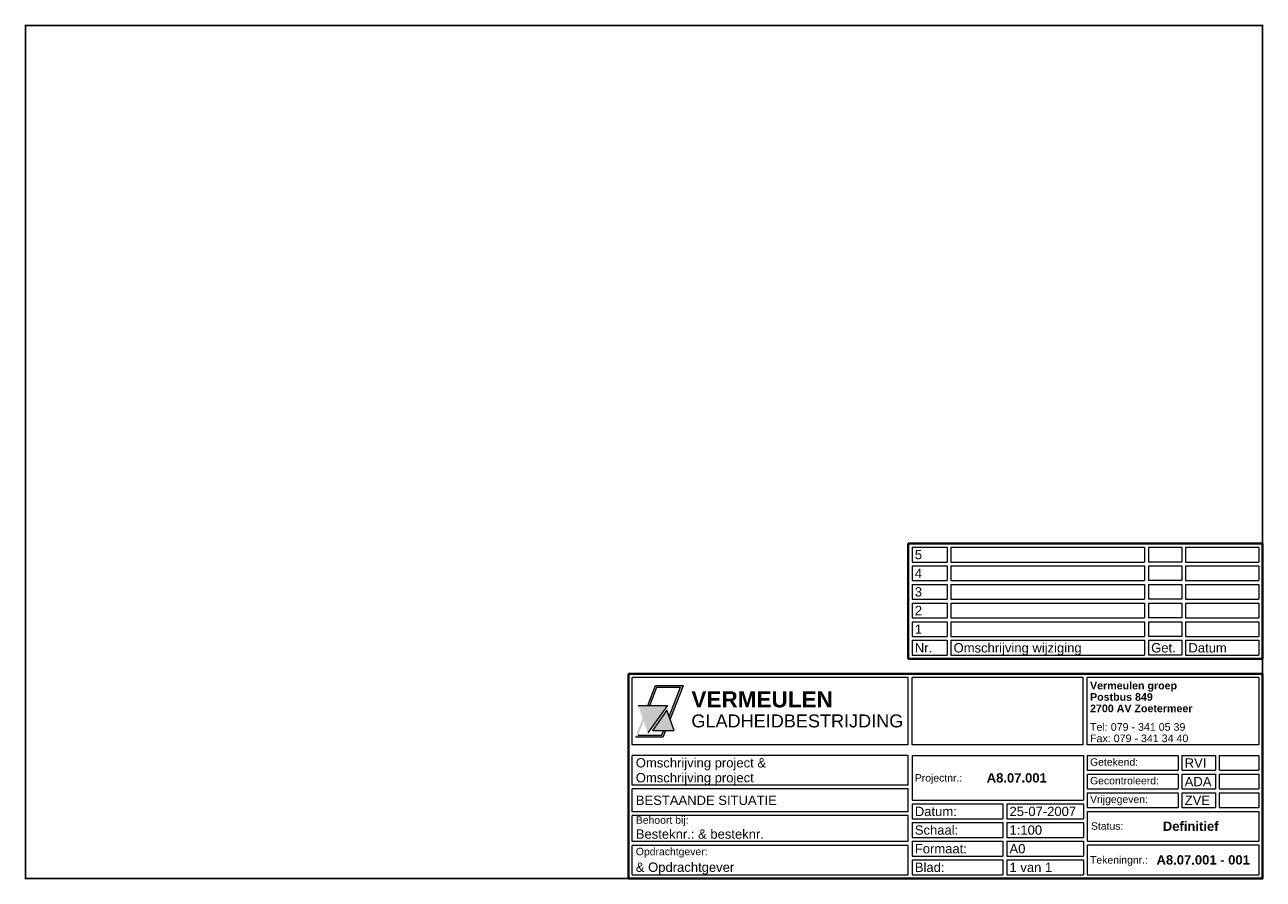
# Paper-space layout 'A3land' of a CAD drawing. Header units: metres. Extents: x 5 to 407, y 5 to 282.
import ezdxf

# ---------------------------------------------------------------- set-up
doc = ezdxf.new("R2010")
doc.units = ezdxf.units.M
doc.layers.get('0').update_dxf_attribs({"lineweight": 0})
doc.layers.add('Kader', color=7, linetype='Continuous', lineweight=0)

# ---------------------------------------------------------------- blocks, each defined once
blk = doc.blocks.new('A$C35255425')
h = blk.add_hatch(color=162)
h.paths.add_polyline_path([(11.47, -9.04), (1.99, -9.04), (5.15, -17.98)])
h.paths.add_polyline_path([(5.08, -9.04), (5.75, -9.04), (8.06, -3.16), (15.73, -3.16), (12.03, -12.66), (12.35, -13.56), (16.65, -2.54), (7.63, -2.54)])
h.paths.add_polyline_path([(1.06, -19.27), (10.12, -19.27), (10.92, -17.22), (10.25, -17.22), (9.69, -18.65), (1.98, -18.65), (3.77, -14.08), (3.45, -13.18)])
blk.add_hatch(color=30).paths.add_polyline_path([(6.61, -17.22), (13.65, -17.22), (11.28, -10.56)])
at = {"layer": 'Kader', "color": 162}
for p, q in [((5.08, -9.04), (7.63, -2.54)), ((5.75, -9.04), (8.06, -3.16)), ((7.63, -2.54), (16.65, -2.54)), ((8.06, -3.16), (15.73, -3.16)), ((12.03, -12.66), (15.73, -3.16)), ((12.35, -13.56), (16.65, -2.54)), ((1.99, -9.04), (11.47, -9.04)), ((11.47, -9.04), (5.15, -17.98)), ((1.07, -19.27), (10.12, -19.27)), ((1.98, -18.65), (9.69, -18.65)), ((9.69, -18.65), (10.25, -17.22)), ((10.12, -19.28), (10.92, -17.22))]:
    blk.add_line(p, q, dxfattribs=at)
at = {"layer": 'Kader', "color": 30}
for p, q in [((11.28, -10.56), (6.61, -17.22)), ((13.65, -17.22), (11.28, -10.56)), ((6.61, -17.22), (13.65, -17.22))]:
    blk.add_line(p, q, dxfattribs=at)
at = {"layer": 'Kader', "color": 162, "insert": (19.25, -4.44), "char_height": 5.2342, "width": 61.4748, "attachment_point": 1}
blk.add_mtext('{\\fArial|b1|i0|c0|p34;VERMEULEN}', dxfattribs=at)
at = {"layer": 'Kader', "color": 30, "insert": (19.25, -11.96), "char_height": 4.2, "width": 61.4748, "attachment_point": 1}
blk.add_mtext('{\\fArial|b0|i0|c0|p34;GLADHEIDBESTRIJDING}', dxfattribs=at)

psp = doc.layouts.new('A3land')

# ---------------------------------------------------------------- linework, layer by layer
at = {"const_width": 0.5}
psp.add_lwpolyline([(5.06, 281.82), (406.53, 281.82), (406.53, 5), (5.06, 5)], close=True, dxfattribs=at)
at = {"layer": 'Kader', "lineweight": 40}
for p, q in [((291.58, 76.24), (291.58, 113.75)), ((291.58, 113.75), (406.53, 113.75)), ((406.53, 76.24), (406.53, 113.75)), ((291.58, 76.24), (406.53, 76.24)), ((200.72, 5), (200.72, 71.4)), ((406.53, 71.4), (200.72, 71.4)), ((406.53, 71.4), (406.53, 5)), ((200.72, 5), (406.53, 5))]:
    psp.add_line(p, q, dxfattribs=at)
at = {"layer": 'Kader'}
for p, q in [((292.79, 112.54), (292.79, 107.7)), ((292.79, 112.54), (304.16, 112.54)), ((304.16, 112.54), (304.16, 107.7)), ((305.37, 112.54), (305.37, 107.7)), ((305.37, 112.54), (368.29, 112.54)), ((368.29, 112.54), (368.29, 107.7)), ((369.5, 112.54), (380.39, 112.54)), ((369.5, 112.54), (369.5, 107.7)), ((380.39, 112.54), (380.39, 107.7)), ((381.6, 112.54), (405.32, 112.54)), ((381.6, 112.54), (381.6, 107.7)), ((381.6, 112.54), (381.6, 107.7)), ((405.32, 112.54), (405.32, 107.7)), ((292.79, 107.7), (304.16, 107.7)), ((292.79, 106.49), (292.79, 101.65)), ((292.79, 106.49), (304.16, 106.49)), ((304.16, 106.49), (304.16, 101.65)), ((305.37, 107.7), (368.29, 107.7)), ((305.37, 106.49), (305.37, 101.65)), ((305.37, 106.49), (368.29, 106.49)), ((368.29, 106.49), (368.29, 101.65)), ((380.39, 107.7), (369.5, 107.7)), ((369.5, 106.49), (380.39, 106.49)), ((369.5, 106.49), (369.5, 101.65)), ((380.39, 106.49), (380.39, 101.65)), ((381.6, 107.7), (405.32, 107.7)), ((381.6, 106.49), (405.32, 106.49)), ((381.6, 106.49), (381.6, 101.65)), ((381.6, 106.49), (381.6, 101.65)), ((405.32, 106.49), (405.32, 101.65)), ((292.79, 101.65), (304.16, 101.65)), ((305.37, 101.65), (368.29, 101.65)), ((380.39, 101.65), (369.5, 101.65)), ((381.6, 101.65), (405.32, 101.65)), ((292.79, 100.44), (292.79, 95.6)), ((292.79, 100.44), (304.16, 100.44)), ((304.16, 100.44), (304.16, 95.6)), ((305.37, 100.44), (305.37, 95.6)), ((305.37, 100.44), (368.29, 100.44)), ((368.29, 100.44), (368.29, 95.6)), ((369.5, 100.44), (380.39, 100.44)), ((369.5, 100.44), (369.5, 95.6)), ((380.39, 100.44), (380.39, 95.6)), ((381.6, 100.44), (405.32, 100.44)), ((381.6, 100.44), (381.6, 95.6)), ((381.6, 100.44), (381.6, 95.6)), ((405.32, 100.44), (405.32, 95.6)), ((292.79, 95.6), (304.16, 95.6)), ((292.79, 94.39), (292.79, 89.55)), ((292.79, 94.39), (304.16, 94.39)), ((304.16, 94.39), (304.16, 89.55)), ((305.37, 95.6), (368.29, 95.6)), ((305.37, 94.39), (305.37, 89.55)), ((305.37, 94.39), (368.29, 94.39)), ((368.29, 94.39), (368.29, 89.55)), ((380.39, 95.6), (369.5, 95.6)), ((369.5, 94.39), (380.39, 94.39)), ((369.5, 94.39), (369.5, 89.55)), ((380.39, 94.39), (380.39, 89.55)), ((381.6, 95.6), (405.32, 95.6)), ((381.6, 94.39), (405.32, 94.39)), ((381.6, 94.39), (381.6, 89.55)), ((381.6, 94.39), (381.6, 89.55)), ((405.32, 94.39), (405.32, 89.55)), ((292.79, 89.55), (304.16, 89.55)), ((305.37, 89.55), (368.29, 89.55)), ((380.39, 89.55), (369.5, 89.55)), ((381.6, 89.55), (405.32, 89.55)), ((292.79, 88.34), (292.79, 83.5)), ((292.79, 88.34), (304.16, 88.34)), ((304.16, 88.34), (304.16, 83.5)), ((305.37, 88.34), (305.37, 83.5)), ((305.37, 88.34), (368.29, 88.34)), ((368.29, 88.34), (368.29, 83.5)), ((369.5, 88.34), (380.39, 88.34)), ((369.5, 88.34), (369.5, 83.5)), ((380.39, 88.34), (380.39, 83.5)), ((381.6, 88.34), (405.32, 88.34)), ((381.6, 88.34), (381.6, 83.5)), ((381.6, 88.34), (381.6, 83.5)), ((405.32, 88.34), (405.32, 83.5)), ((292.79, 83.5), (304.16, 83.5)), ((292.79, 82.29), (292.79, 77.45)), ((292.79, 82.29), (304.16, 82.29)), ((304.16, 82.29), (304.16, 77.45)), ((305.37, 83.5), (368.29, 83.5)), ((305.37, 82.29), (305.37, 77.45)), ((305.37, 82.29), (368.29, 82.29)), ((368.29, 82.29), (368.29, 77.45)), ((380.39, 83.5), (369.5, 83.5)), ((369.5, 82.29), (380.39, 82.29)), ((369.5, 82.29), (369.5, 77.45)), ((380.39, 82.29), (380.39, 77.45)), ((381.6, 83.5), (405.32, 83.5)), ((381.6, 82.29), (405.32, 82.29)), ((381.6, 82.29), (381.6, 77.45)), ((381.6, 82.29), (381.6, 77.45)), ((405.32, 82.29), (405.32, 77.45)), ((292.79, 77.45), (304.16, 77.45)), ((305.37, 77.45), (368.29, 77.45)), ((380.39, 77.45), (369.5, 77.45)), ((381.6, 77.45), (405.32, 77.45)), ((201.93, 48.41), (201.93, 70.19)), ((291.58, 70.19), (201.93, 70.19)), ((291.58, 48.41), (291.58, 70.19)), ((348.35, 70.19), (292.79, 70.19)), ((292.79, 48.41), (292.79, 70.19)), ((348.35, 48.41), (348.35, 70.19)), ((405.32, 70.19), (349.66, 70.19)), ((349.66, 48.41), (349.66, 70.19)), ((405.32, 70.19), (405.32, 48.41)), ((291.58, 48.41), (201.93, 48.41)), ((348.35, 48.41), (292.79, 48.41)), ((405.32, 48.41), (349.66, 48.41)), ((201.93, 35.25), (201.93, 44.93)), ((291.58, 44.93), (201.93, 44.93)), ((291.58, 35.25), (291.58, 44.93)), ((292.79, 44.93), (292.79, 30.41)), ((292.79, 44.93), (348.45, 44.93)), ((348.45, 44.93), (348.45, 30.41)), ((349.66, 44.93), (349.66, 40.09)), ((349.66, 44.93), (379.18, 44.93)), ((379.18, 44.93), (379.18, 40.09)), ((380.39, 44.93), (391.28, 44.93)), ((380.39, 44.93), (380.39, 40.09)), ((391.28, 44.93), (391.28, 40.09)), ((392.49, 44.93), (405.32, 44.93)), ((392.49, 44.93), (392.49, 40.09)), ((405.32, 44.93), (405.32, 40.09)), ((349.66, 40.09), (379.18, 40.09)), ((349.66, 38.88), (349.66, 34.04)), ((349.66, 38.88), (379.18, 38.88)), ((379.18, 38.88), (379.18, 34.04)), ((380.39, 40.09), (391.28, 40.09)), ((380.39, 38.88), (391.28, 38.88)), ((380.39, 38.88), (380.39, 34.04)), ((391.28, 38.88), (391.28, 34.04)), ((392.49, 40.09), (405.32, 40.09)), ((392.49, 38.88), (405.32, 38.88)), ((392.49, 38.88), (392.49, 34.04)), ((405.32, 38.88), (405.32, 34.04)), ((291.58, 35.25), (201.93, 35.25)), ((201.93, 26.63), (201.93, 34.04)), ((291.58, 34.04), (201.93, 34.04)), ((291.58, 26.63), (291.58, 34.04)), ((349.66, 34.04), (379.18, 34.04)), ((349.66, 32.83), (349.66, 27.99)), ((349.66, 32.83), (379.18, 32.83)), ((379.18, 32.83), (379.18, 27.99)), ((380.39, 34.04), (391.28, 34.04)), ((380.39, 32.83), (391.28, 32.83)), ((380.39, 32.83), (380.39, 27.99)), ((391.28, 32.83), (391.28, 27.99)), ((392.49, 34.04), (405.32, 34.04)), ((392.49, 32.83), (405.32, 32.83)), ((392.49, 32.83), (392.49, 27.99)), ((405.32, 32.83), (405.32, 27.99)), ((292.79, 30.41), (348.45, 30.41)), ((292.79, 29.2), (292.79, 24.36)), ((292.79, 29.2), (322.31, 29.2)), ((322.31, 29.2), (322.31, 24.36)), ((323.52, 29.2), (348.45, 29.2)), ((323.52, 29.2), (323.52, 24.36)), ((348.45, 29.2), (348.45, 24.36)), ((291.58, 26.63), (201.93, 26.63)), ((201.93, 16.95), (201.93, 25.42)), ((291.58, 25.42), (201.93, 25.42)), ((291.58, 16.95), (291.58, 25.42)), ((292.79, 24.36), (322.31, 24.36)), ((323.52, 24.36), (348.45, 24.36)), ((349.66, 27.99), (379.18, 27.99)), ((349.66, 26.78), (349.66, 17.1)), ((349.66, 26.78), (405.32, 26.78)), ((380.39, 27.99), (391.28, 27.99)), ((392.49, 27.99), (405.32, 27.99)), ((405.32, 26.78), (405.32, 17.1)), ((292.79, 23.15), (292.79, 18.31)), ((292.79, 23.15), (322.31, 23.15)), ((322.31, 23.15), (322.31, 18.31)), ((323.52, 23.15), (348.45, 23.15)), ((323.52, 23.15), (323.52, 18.31)), ((348.45, 23.15), (348.45, 18.31)), ((291.58, 16.95), (201.93, 16.95)), ((292.79, 18.31), (322.31, 18.31)), ((292.79, 17.1), (292.79, 12.26)), ((292.79, 17.1), (322.31, 17.1)), ((322.31, 17.1), (322.31, 12.26)), ((323.52, 18.31), (348.45, 18.31)), ((323.52, 17.1), (348.45, 17.1)), ((323.52, 17.1), (323.52, 12.26)), ((348.45, 17.1), (348.45, 12.26)), ((349.66, 17.1), (405.32, 17.1)), ((201.93, 6.21), (201.93, 15.74)), ((291.58, 15.74), (201.93, 15.74)), ((291.58, 6.21), (291.58, 15.74)), ((292.79, 12.26), (322.31, 12.26)), ((323.52, 12.26), (348.45, 12.26)), ((349.66, 15.89), (349.66, 6.21)), ((349.66, 15.89), (405.32, 15.89)), ((405.32, 15.89), (405.32, 6.21)), ((292.79, 11.05), (292.79, 6.21)), ((292.79, 11.05), (322.31, 11.05)), ((322.31, 11.05), (322.31, 6.21)), ((323.52, 11.05), (348.45, 11.05)), ((323.52, 11.05), (323.52, 6.21)), ((348.45, 11.05), (348.45, 6.21)), ((291.58, 6.06), (201.93, 6.06)), ((292.79, 6.21), (322.31, 6.21)), ((323.52, 6.21), (348.45, 6.21)), ((349.66, 6.21), (405.32, 6.21))]:
    psp.add_line(p, q, dxfattribs=at)

# ---------------------------------------------------------------- block references
psp.add_blockref('A$C35255425', (201.93, 70.19))

# ---------------------------------------------------------------- texts
at = {"layer": 'Kader', "attachment_point": 1}
for s, insert, char_height, width in [('{\\fArial|b0|i0|c0|p34;5}', (293.7, 111.62), 3.025, 10.4581), ('{\\fArial|b0|i0|c0|p34;4}', (293.7, 105.57), 3.025, 10.4581), ('{\\fArial|b0|i0|c0|p34;3}', (293.7, 99.52), 3.025, 10.4581), ('{\\fArial|b0|i0|c0|p34;2}', (293.7, 93.47), 3.025, 10.4581), ('{\\fArial|b0|i0|c0|p34;1}', (293.7, 87.42), 3.025, 10.4581), ('{\\fArial|b0|i0|c0|p34;Nr.}', (293.7, 81.37), 3.025, 10.4581), ('{\\fArial|b0|i0|c0|p34;Omschrijving wijziging}', (306.28, 81.37), 3.025, 62.0106), ('{\\fArial|b0|i0|c0|p34;Get.}', (370.4, 81.37), 3.025, 9.9825), ('{\\fArial|b0|i0|c0|p34;Datum}', (382.5, 81.37), 3.025, 24.0269), ('{\\fArial|b1|i0|c0|p34;Vermeulen groep}', (350.57, 68.84), 2.475, 52.6699), ('{\\fArial|b1|i0|c0|p34;Postbus 849}', (350.57, 65.14), 2.475, 52.6699), ('{\\fArial|b1|i0|c0|p34;2700 AV Zoetermeer}', (350.57, 61.44), 2.475, 52.6699), ('{\\fArial|b0|i0|c0|p34;Tel: 079 - 341 05 39}', (350.57, 55.41), 2.475, 52.6699), ('{\\fArial|b0|i0|c0|p34;Fax: 079 - 341 34 40}', (350.57, 51.71), 2.475, 52.6699), ('{\\fArial|b0|i0|c0|p34;Omschrijving project & }', (203.14, 44.05), 3.025, 74.4509), ('{\\fArial|b0|i0|c0|p34;Getekend:}', (350.57, 44), 2.42, 26.9649), ('{\\fArial|b0|i0|c0|p34;RVI}', (381.29, 44), 3.025, 9.9825), ('{\\fArial|b0|i0|c0|p34;Omschrijving project}', (203.14, 39.21), 3.025, 74.4509), ('{\\fArial|b0|i0|c0|p34;Projectnr.:}', (293.7, 38.86), 2.42, 26.9649), ('{\\fArial|b1|i0|c0|p34;A8.07.001}', (317.03, 39.16), 3.025, 29.7813), ('{\\fArial|b0|i0|c0|p34;Gecontroleerd:}', (350.57, 37.95), 2.42, 26.9649), ('{\\fArial|b0|i0|c0|p34;ADA}', (381.29, 37.95), 3.025, 9.9825), ('{\\fArial|b0|i0|c0|p34;BESTAANDE SITUATIE}', (203.14, 31.88), 3.025, 74.4509), ('{\\fArial|b0|i0|c0|p34;Datum:}', (293.7, 28.27), 3.025, 26.9649), ('{\\fArial|b0|i0|c0|p34;25-07-2007}', (324.43, 28.27), 3.025, 24.0269), ('{\\fArial|b0|i0|c0|p34;Vrijgegeven:}', (350.57, 31.9), 2.42, 26.9649), ('{\\fArial|b0|i0|c0|p34;ZVE}', (381.29, 31.9), 3.025, 9.9825), ('{\\fArial|b0|i0|c0|p34;Behoort bij: }', (203.14, 25.15), 2.42, 74.4509), ('{\\fArial|b0|i0|c0|p34;Besteknr.: & besteknr. }', (203.14, 20.92), 3.025, 74.4509), ('{\\fArial|b0|i0|c0|p34;Schaal:}', (293.7, 22.22), 3.025, 26.9649), ('{\\fArial|b0|i0|c0|p34;1:100}', (324.43, 22.22), 3.025, 24.0269), ('{\\fArial|b0|i0|c0|p34;Status:}', (350.87, 23.23), 2.42, 26.9649), ('{\\fArial|b1|i0|c0|p34;Definitief}', (374.2, 23.46), 3.025, 29.7813), ('{\\fArial|b0|i0|c0|p34;Formaat:}', (293.7, 16.17), 3.025, 26.9649), ('{\\fArial|b0|i0|c0|p34;A0}', (324.43, 16.17), 3.025, 24.0269), ('{\\fArial|b0|i0|c0|p34;Opdrachtgever: }', (203.14, 14.94), 2.42, 74.4509), ('{\\fArial|b0|i0|c0|p34;Tekeningnr.:}', (350.57, 12.24), 2.42, 26.9649), ('{\\fArial|b1|i0|c0|p34;A8.07.001 - 001}', (372.15, 12.54), 3.025, 31.534), ('{\\fArial|b0|i0|c0|p34;& Opdrachtgever}', (203.14, 10.17), 3.025, 74.4509), ('{\\fArial|b0|i0|c0|p34;Blad:}', (293.7, 10.12), 3.025, 26.9649), ('{\\fArial|b0|i0|c0|p34;1 van 1}', (324.43, 10.12), 3.025, 24.0269)]:
    psp.add_mtext(s, dxfattribs=dict(at, insert=insert, char_height=char_height, width=width))

doc.saveas('drawing.dxf')
